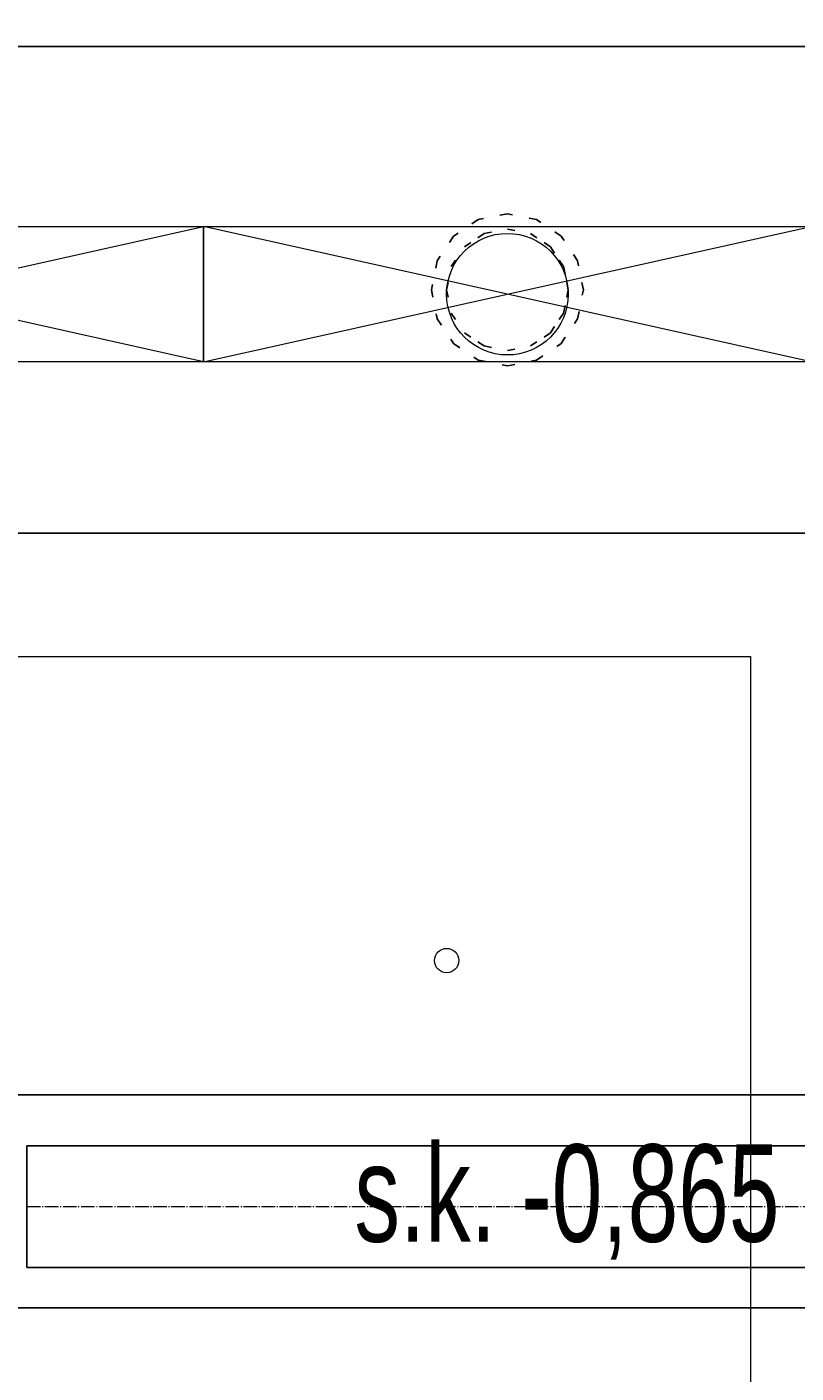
# Model space of a CAD drawing. Header units: centimetres. Extents: x -228435 to 46820, y -89367 to 152985.
# Tile 82 of 256: x -27331 to -26065, y 24221 to 26436. Entities that reach past the tile are written whole.
import ezdxf

# ---------------------------------------------------------------- set-up
doc = ezdxf.new("R2010")
doc.units = ezdxf.units.CM
doc.header["$LTSCALE"] = 50
doc.header["$PDMODE"] = 35
doc.header["$PDSIZE"] = 0.1
for name, pattern in [('CADVENT_CENTERLINE', [9.9, 7.4, -1, 0.5, -1]), ('CADVENT_HIDDEN', [0.8, 0.25, -0.55]), ('Kondygnacja  -0_5$0$HIDDEN', [9.525, 6.35, -3.175]), ('Kondygnacja  -0_5$0$HIDDEN2', [4.7625, 3.175, -1.5875])]:
    doc.linetypes.add(name, pattern=pattern)
doc.layers.get('0').update_dxf_attribs({"color": 8})
doc.layers.get('DEFPOINTS').update_dxf_attribs({"color": 8})
for name, color, linetype in [('01-103-Went PP_poziom-0_5$0$L_Nawiew', 250, 'Continuous'), ('bgde-nawiewEXP', 250, 'Continuous'), ('bgde-nawiewHIDDEN', 250, 'Continuous'), ('Kondygnacja  -0_5$0$ARCH_KONSTR_POWYŻEJ RZUTU', 8, 'Kondygnacja  -0_5$0$HIDDEN'), ('Kondygnacja  -0_5$0$ARCH_KONSTR_POWYŻEJ RZUTU_IST', 8, 'Kondygnacja  -0_5$0$HIDDEN2')]:
    doc.layers.add(name, color=color, linetype=linetype)
for name, color, linetype, lineweight in [('bgde-nawiewCEN', 7, 'Continuous', 13), ('bgde_nawiewnik', 11, 'Continuous', 5), ('Kondygnacja  -0_5$0$ARCH_INFO_WYMIARY', 8, 'Continuous', 9), ('SU Lampy kwadratowe  -05$0$ARCH_SUFITY_PODWIESZANE', 8, 'Continuous', 9)]:
    doc.layers.add(name, color=color, linetype=linetype, lineweight=lineweight)
doc.styles.add('Kondygnacja  -0_5$0$BIKTS', font='bikromsw.shx', dxfattribs={"width": 0.8})
doc.styles.add('Kondygnacja  -0_5$0$Romans', font='Romans.shx', dxfattribs={"width": 0.7})
doc.dimstyles.new('Kondygnacja  -0_5$0$Wymiary 1-100', dxfattribs={"dimtxt": 12, "dimasz": 10, "dimexe": 5, "dimexo": 0, "dimgap": 4, "dimtad": 1, "dimrnd": 0.5, "dimzin": 12, "dimdsep": 46, "dimtxsty": 'Kondygnacja  -0_5$0$Romans', "dimblk": 'Kondygnacja  -0_5$0$_Oblique', "dimcen": 10, "dimdle": 10, "dimclrt": 55, "dimazin": 0, "dimtfac": 1, "dimtmove": 1, "dimatfit": 3, "dimfxl": 8, "dimfxlon": 1, "dimtolj": 1, "dimtzin": 0, "dimarcsym": 0})

# ---------------------------------------------------------------- blocks, each defined once
blk = doc.blocks.new('SU Lampy kwadratowe  -05')
at = {"layer": 'SU Lampy kwadratowe  -05$0$ARCH_SUFITY_PODWIESZANE'}
blk.add_lwpolyline([(9320, 7040), (9500, 7040), (9500, 6860), (9320, 6860)], close=True, dxfattribs=at)
blk.add_circle((9450, 6990), 2, dxfattribs=at)
blk = doc.blocks.new('Kondygnacja  -0_5$0$konstrukcja istniejąca -0.5')
at = {"layer": 'Kondygnacja  -0_5$0$ARCH_KONSTR_POWYŻEJ RZUTU_IST', "ltscale": 10}
for points in [[(8738, 6967.89), (9782, 6967.89)], [(9782, 6932.89), (8738, 6932.89)]]:
    blk.add_lwpolyline(points, dxfattribs=at)
at = {"layer": 'Kondygnacja  -0_5$0$ARCH_KONSTR_POWYŻEJ RZUTU_IST', "style": 'Kondygnacja  -0_5$0$BIKTS', "width": 0.7}
blk.add_text('s.k. -0,865', height=16, dxfattribs=at).set_placement((9434.84, 6943.75))
blk = doc.blocks.new('Kondygnacja  -0_5$0$_Oblique')
at = {"color": 0, "linetype": 'ByBlock', "lineweight": -2}
blk.add_line((-0.5, -0.5), (0.5, 0.5), dxfattribs=at)
blk = doc.blocks.new('*D212')
at = {"layer": 'DEFPOINTS', "color": 0}
for p in [(-30586.3, 81900), (-30681.1, 12489.5), (9064, 12489.5)]:
    blk.add_point(p, dxfattribs=at)
at = {"layer": 'Kondygnacja  -0_5$0$ARCH_INFO_WYMIARY', "color": 0, "lineweight": -2}
for p, q in [((-30681.1, 81910), (-30681.1, 12479.5)), ((-30673.1, 81900), (-30686.1, 81900)), ((-30673.1, 12489.5), (-30686.1, 12489.5))]:
    blk.add_line(p, q, dxfattribs=at)
at = {"layer": 'Kondygnacja  -0_5$0$ARCH_INFO_WYMIARY', "color": 0, "lineweight": -2, "xscale": 10, "yscale": 10, "zscale": 10}
for p, rotation in [((-30681.1, 81900), 90), ((-30681.1, 12489.5), 270)]:
    blk.add_blockref('Kondygnacja  -0_5$0$_Oblique', p, dxfattribs=dict(at, rotation=rotation))
at = {"layer": 'Kondygnacja  -0_5$0$ARCH_INFO_WYMIARY', "color": 55, "insert": (-30691.1, 47194.8), "char_height": 12, "attachment_point": 5, "rotation": 90, "style": 'Kondygnacja  -0_5$0$Romans'}
blk.add_mtext('\\A1;69410.5', dxfattribs=at)
blk = doc.blocks.new('*D218')
at = {"layer": 'DEFPOINTS', "color": 0}
for p in [(-29180, 78695), (-24020, 12369.5), (-24020, 12070.3)]:
    blk.add_point(p, dxfattribs=at)
at = {"layer": 'Kondygnacja  -0_5$0$ARCH_INFO_WYMIARY', "color": 0, "lineweight": -2}
for p, q in [((-29190, 12070.3), (-24010, 12070.3)), ((-29180, 12078.3), (-29180, 12065.3)), ((-24020, 12078.3), (-24020, 12065.3))]:
    blk.add_line(p, q, dxfattribs=at)
at = {"layer": 'Kondygnacja  -0_5$0$ARCH_INFO_WYMIARY', "color": 0, "lineweight": -2, "xscale": 10, "yscale": 10, "zscale": 10, "rotation": 180}
blk.add_blockref('Kondygnacja  -0_5$0$_Oblique', (-29180, 12070.3), dxfattribs=at)
at = {"layer": 'Kondygnacja  -0_5$0$ARCH_INFO_WYMIARY', "color": 0, "lineweight": -2, "xscale": 10, "yscale": 10, "zscale": 10}
blk.add_blockref('Kondygnacja  -0_5$0$_Oblique', (-24020, 12070.3), dxfattribs=at)
at = {"layer": 'Kondygnacja  -0_5$0$ARCH_INFO_WYMIARY', "color": 55, "insert": (-26600, 12080.3), "char_height": 12, "attachment_point": 5, "style": 'Kondygnacja  -0_5$0$Romans'}
blk.add_mtext('\\A1;5160', dxfattribs=at)
blk = doc.blocks.new('A$C066D7839')
at = {"layer": 'bgde_nawiewnik'}
for p, q in [((-50, -11.15), (-50, 11.15)), ((-50, 11.15), (50, 11.15)), ((-50, -11.15), (50, 11.15)), ((50, -11.15), (-50, 11.15)), ((50, 11.15), (50, -11.15)), ((50, -11.15), (-50, -11.15))]:
    blk.add_line(p, q, dxfattribs=at)
blk.add_circle((0, 0), 10, dxfattribs=at)

msp = doc.modelspace()

# ---------------------------------------------------------------- linework, layer by layer
at = {"layer": 'bgde-nawiewCEN', "linetype": 'CADVENT_CENTERLINE', "ltscale": 0.06}
msp.add_line((-27330.534, 24495.218), (-24788.289, 24495.218), dxfattribs=at)
at = {"layer": 'bgde-nawiewEXP', "linetype": 'Continuous'}
msp.add_lwpolyline([(-40588.801, 26403.234), (10635.702, 26403.234), (10635.702, 25603.234), (-40588.801, 25603.234)], dxfattribs=at)
msp.add_lwpolyline([(-27330.534, 24395.218), (-24788.289, 24395.218), (-24788.289, 24595.218), (-27330.534, 24595.218), (-27330.534, 24402.83)], close=True, dxfattribs=at)
at = {"layer": 'bgde-nawiewHIDDEN', "linetype": 'CADVENT_HIDDEN'}
msp.add_lwpolyline([(-26665.003, 26003.234), (-26655.488, 25955.399), (-26628.391, 25914.846), (-26587.838, 25887.749), (-26540.003, 25878.234), (-26492.167, 25887.749), (-26451.614, 25914.846), (-26424.518, 25955.399), (-26415.003, 26003.234), (-26424.518, 26051.069), (-26451.614, 26091.622), (-26492.167, 26118.719), (-26540.003, 26128.234), (-26587.838, 26118.719), (-26628.391, 26091.622), (-26655.488, 26051.069)], close=True, dxfattribs=at)
msp.add_lwpolyline([(-26665.003, 26003.234), (-26655.488, 25955.399), (-26628.391, 25914.846), (-26587.838, 25887.749), (-26540.003, 25878.234), (-26492.167, 25887.749), (-26451.614, 25914.846), (-26424.518, 25955.399), (-26415.003, 26003.234), (-26424.518, 26051.069), (-26451.614, 26091.622), (-26492.167, 26118.719), (-26540.003, 26128.234), (-26587.838, 26118.719), (-26628.391, 26091.622), (-26655.488, 26051.069)], close=True, dxfattribs=at)
for points in [[(-26640.003, 26003.234), (-26632.391, 26041.502), (-26610.713, 26073.945), (-26578.271, 26095.622), (-26540.003, 26103.234), (-26501.734, 26095.622), (-26469.292, 26073.945), (-26447.615, 26041.502), (-26469.292, 26073.945)], [(-26640.003, 26003.234), (-26632.391, 26041.502), (-26610.713, 26073.945), (-26578.271, 26095.622)], [(-26578.271, 26095.622), (-26610.713, 26073.945)], [(-26578.271, 26095.622), (-26540.003, 26103.234), (-26501.734, 26095.622), (-26469.292, 26073.945)], [(-26469.292, 26073.945), (-26501.734, 26095.622)], [(-26469.292, 26073.945), (-26447.615, 26041.502)], [(-26640.003, 26003.234), (-26632.391, 25964.966), (-26610.713, 25932.523), (-26578.271, 25910.846), (-26540.003, 25903.234), (-26501.734, 25910.846), (-26469.292, 25932.523), (-26447.615, 25964.966), (-26440.003, 26003.234), (-26447.615, 26041.502), (-26440.003, 26003.234), (-26447.615, 25964.966), (-26469.292, 25932.523)], [(-26640.003, 26003.234), (-26632.391, 25964.966), (-26610.713, 25932.523), (-26578.271, 25910.846)], [(-26469.292, 25932.523), (-26447.615, 25964.966)], [(-26578.271, 25910.846), (-26610.713, 25932.523)], [(-26578.271, 25910.846), (-26540.003, 25903.234), (-26501.734, 25910.846), (-26469.292, 25932.523)], [(-26469.292, 25932.523), (-26501.734, 25910.846)]]:
    msp.add_lwpolyline(points, dxfattribs=at)
at = {"layer": 'bgde-nawiewHIDDEN'}
msp.add_lwpolyline([(-26540.003, 26003.234), (-26540.003, 26003.234)], dxfattribs=at)

# ---------------------------------------------------------------- block references
at = {"layer": '01-103-Went PP_poziom-0_5$0$L_Nawiew', "xscale": 10, "yscale": 10, "zscale": 10}
for p in [(-27540, 25996.041, -1152.817), (-26540, 25996.041, -1152.817)]:
    msp.add_blockref('A$C066D7839', p, dxfattribs=at)
at = {"layer": 'Kondygnacja  -0_5$0$ARCH_KONSTR_POWYŻEJ RZUTU', "xscale": 10, "yscale": 10, "zscale": 10}
msp.add_blockref('Kondygnacja  -0_5$0$konstrukcja istniejąca -0.5', (-121140, -45000), dxfattribs=at)
at = {"layer": 'SU Lampy kwadratowe  -05$0$ARCH_SUFITY_PODWIESZANE', "xscale": 10, "yscale": 10, "zscale": 10}
msp.add_blockref('SU Lampy kwadratowe  -05', (-121140, -45000), dxfattribs=at)

# ---------------------------------------------------------------- dimensions: what is measured, and where the dimension line sits
at = {"layer": 'Kondygnacja  -0_5$0$ARCH_INFO_WYMIARY'}
dim = msp.add_linear_dim(base=(-30681.114, 12489.5), p1=(-30586.301, 81900), p2=(9064, 12489.5), angle=90, dimstyle='Kondygnacja  -0_5$0$Wymiary 1-100', dxfattribs=at)
dim.commit()
dim.dimension.update_dxf_attribs({"geometry": '*D212', "text_midpoint": (-30691.114, 47194.75)})
dim = msp.add_linear_dim(base=(-24020, 12070.305), p1=(-29180, 78695), p2=(-24020, 12369.5), dimstyle='Kondygnacja  -0_5$0$Wymiary 1-100', dxfattribs=at)
dim.commit()
dim.dimension.update_dxf_attribs({"geometry": '*D218', "text_midpoint": (-26600, 12080.305)})

doc.saveas('drawing.dxf')
